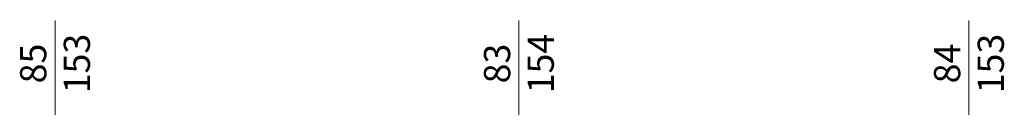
# Model space of a CAD drawing. Header units: millimetres. Extents: x 12584 to 77584, y 9983 to 29820.
# Tile 40 of 176: x 25132 to 25771, y 28793 to 28850. Entities that reach past the tile are written whole.
import ezdxf

# ---------------------------------------------------------------- set-up
doc = ezdxf.new("R2010")
doc.units = ezdxf.units.MM
doc.layers.add('m_cienka', color=7, linetype='Continuous', lineweight=5)
doc.layers.add('m_tekst', color=7, linetype='Continuous', lineweight=13)
doc.styles.add('styl1', font='simplex.shx', dxfattribs={"width": 0.75})

msp = doc.modelspace()

# ---------------------------------------------------------------- linework, layer by layer
at = {"layer": 'm_cienka', "ltscale": 3}
for p, q in [((25155.25, 28731.53), (25155.25, 28849.53)), ((25456.25, 28731.53), (25456.25, 28849.53)), ((25748.25, 28731.53), (25748.25, 28849.53))]:
    msp.add_line(p, q, dxfattribs=at)

# ---------------------------------------------------------------- texts
at = {"layer": 'm_tekst', "ltscale": 3, "char_height": 17, "attachment_point": 5, "rotation": 90, "style": 'styl1'}
for s, insert in [('83\\P154', (25456.25, 28821.53)), ('85\\P153', (25155.25, 28821.53)), ('84\\P153', (25748.25, 28821.53))]:
    msp.add_mtext_dynamic_manual_height_columns(s, width=67.2517, gutter_width=350, heights=[0], dxfattribs=dict(at, insert=insert))

doc.saveas('drawing.dxf')
